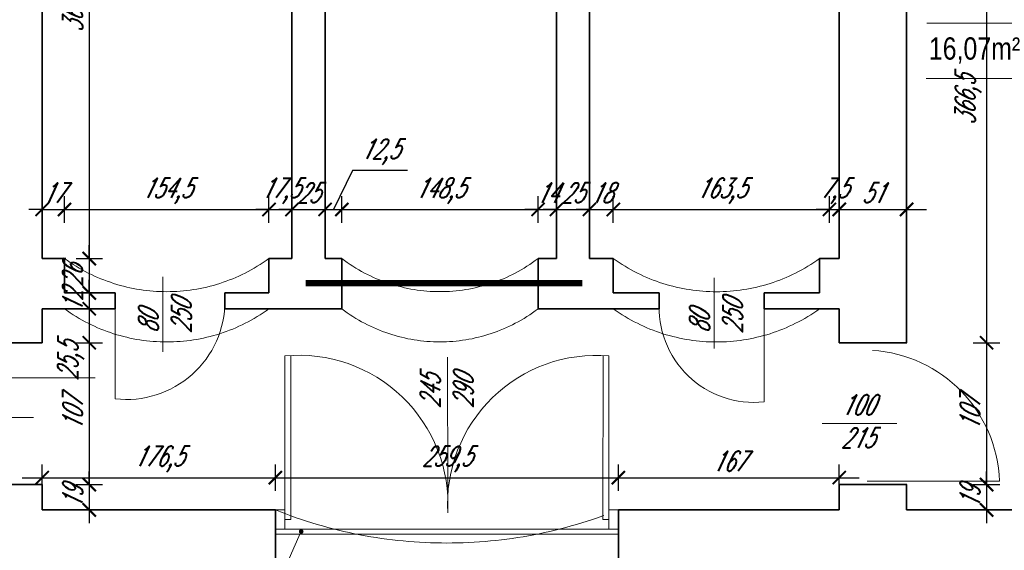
# Model space of a CAD drawing. Header units: millimetres. Extents: x 402 to 79005, y -7782 to 89952.
# Tile 229 of 256: x 24590 to 25335, y 36707 to 37108. Entities that reach past the tile are written whole.
import ezdxf

# ---------------------------------------------------------------- set-up
doc = ezdxf.new("R2010")
doc.units = ezdxf.units.MM
doc.header["$LTSCALE"] = 10
doc.linetypes.add('ACAD_ISO12W100', pattern=[21, 12, -3, 0, -3, 0, -3])
doc.linetypes.add('DASHED', pattern=[19.05, 12.7, -6.35])
doc.layers.get('0').update_dxf_attribs({"lineweight": 0})
doc.layers.get('Defpoints').update_dxf_attribs({"color": 253})
for name, color, linetype, lineweight in [('01 parter - ściany', 253, 'Continuous', 35), ('03_drzwi', 253, 'Continuous', 15), ('04-2_nad', 253, 'DASHED', 5), ('05-01_wymiary', 253, 'Continuous', 5), ('05-03_opis', 253, 'Continuous', 5)]:
    doc.layers.add(name, color=color, linetype=linetype, lineweight=lineweight)
doc.styles.add('ariel', font='ARIAL.TTF', dxfattribs={"width": 0.8})
doc.styles.add('ariel_wym', font='simplex.shx', dxfattribs={"width": 0.65, "oblique": 25})
doc.dimstyles.new('ariel 50 wnętrze', dxfattribs={"dimtxt": 15, "dimasz": 10, "dimexe": 10, "dimexo": 0, "dimgap": 5, "dimtad": 1, "dimdec": 1, "dimrnd": 0.5, "dimtxsty": 'ariel_wym', "dimblk": 'ARCHTICK', "dimcen": 2.5, "dimdle": 15, "dimazin": 0, "dimtfac": 1, "dimtdec": 1, "dimtix": 1, "dimtmove": 0, "dimatfit": 3, "dimldrblk": 'DOT', "dimfxl": 0, "dimarcsym": 0})

# ---------------------------------------------------------------- blocks, each defined once
blk = doc.blocks.new('_ArchTick')
at = {"color": 0, "linetype": 'ByBlock', "const_width": 0.15}
blk.add_lwpolyline([(-0.5, -0.5), (0.5, 0.5)], dxfattribs=at)
blk = doc.blocks.new('*D845')
at = {"layer": '05-01_wymiary', "color": 0, "lineweight": -2}
for p, q in [((24642.88, 37309.05), (24642.88, 36912.05)), ((24632.88, 37294.05), (24652.88, 37294.05)), ((24632.88, 36927.05), (24652.88, 36927.05))]:
    blk.add_line(p, q, dxfattribs=at)
at = {"layer": 'Defpoints', "color": 0}
for p in [(24607.21, 37294.05), (24607.21, 36927.05), (24642.88, 36927.05)]:
    blk.add_point(p, dxfattribs=at)
at = {"layer": '05-01_wymiary', "color": 0, "lineweight": -2, "xscale": 10, "yscale": 10, "zscale": 10}
for p, rotation in [((24642.88, 37294.05), 90), ((24642.88, 36927.05), 270)]:
    blk.add_blockref('_ArchTick', p, dxfattribs=dict(at, rotation=rotation))
at = {"layer": '05-01_wymiary', "color": 0, "insert": (24630.38, 37110.55), "char_height": 15, "attachment_point": 5, "rotation": 90, "style": 'ariel_wym'}
blk.add_mtext('367', dxfattribs=at)
blk = doc.blocks.new('_Dot')
at = {"color": 0, "linetype": 'ByBlock', "lineweight": -2}
blk.add_line((-0.5, 0), (-1, 0), dxfattribs=at)
at = {"color": 0, "linetype": 'ByBlock', "const_width": 0.5}
blk.add_lwpolyline([(-0.25, 0, 1), (0.25, 0, 1)], format="xyb", close=True, dxfattribs=at)
blk = doc.blocks.new('*D846')
at = {"layer": '05-01_wymiary', "color": 0, "lineweight": -2}
for p, q in [((24642.88, 36927.05), (24642.88, 36937.05)), ((24632.88, 36927.05), (24652.88, 36927.05)), ((24642.88, 36927.05), (24642.88, 36901.05)), ((24632.88, 36901.05), (24652.88, 36901.05)), ((24642.88, 36901.05), (24642.88, 36891.05))]:
    blk.add_line(p, q, dxfattribs=at)
at = {"layer": 'Defpoints', "color": 0}
for p in [(24607.21, 36927.05), (24624.15, 36901.05), (24642.88, 36901.05)]:
    blk.add_point(p, dxfattribs=at)
at = {"layer": '05-01_wymiary', "color": 0, "lineweight": -2, "xscale": 10, "yscale": 10, "zscale": 10}
for p, rotation in [((24642.88, 36927.05), 270), ((24642.88, 36901.05), 90)]:
    blk.add_blockref('_ArchTick', p, dxfattribs=dict(at, rotation=rotation))
at = {"layer": '05-01_wymiary', "color": 0, "insert": (24630.38, 36914.05), "char_height": 15, "attachment_point": 5, "rotation": 90, "style": 'ariel_wym'}
blk.add_mtext('26', dxfattribs=at)
blk = doc.blocks.new('*D847')
at = {"layer": '05-01_wymiary', "color": 0, "lineweight": -2}
for p, q in [((24642.88, 36901.05), (24642.88, 36911.05)), ((24632.88, 36901.05), (24652.88, 36901.05)), ((24642.88, 36901.05), (24642.88, 36889.05)), ((24632.88, 36889.05), (24652.88, 36889.05)), ((24642.88, 36889.05), (24642.88, 36879.05))]:
    blk.add_line(p, q, dxfattribs=at)
at = {"layer": 'Defpoints', "color": 0}
for p in [(24624.15, 36901.05), (24607.21, 36889.05), (24642.88, 36889.05)]:
    blk.add_point(p, dxfattribs=at)
at = {"layer": '05-01_wymiary', "color": 0, "lineweight": -2, "xscale": 10, "yscale": 10, "zscale": 10}
for p, rotation in [((24642.88, 36901.05), 270), ((24642.88, 36889.05), 90)]:
    blk.add_blockref('_ArchTick', p, dxfattribs=dict(at, rotation=rotation))
at = {"layer": '05-01_wymiary', "color": 0, "insert": (24630.38, 36895.05), "char_height": 15, "attachment_point": 5, "rotation": 90, "style": 'ariel_wym'}
blk.add_mtext('12', dxfattribs=at)
blk = doc.blocks.new('*D848')
at = {"layer": '05-01_wymiary', "color": 0, "lineweight": -2}
for p, q in [((24642.88, 36904.05), (24642.88, 36848.4)), ((24632.88, 36889.05), (24652.88, 36889.05)), ((24632.88, 36863.4), (24652.88, 36863.4))]:
    blk.add_line(p, q, dxfattribs=at)
at = {"layer": 'Defpoints', "color": 0}
for p in [(24607.21, 36889.05), (24607.21, 36863.4), (24642.88, 36863.4)]:
    blk.add_point(p, dxfattribs=at)
at = {"layer": '05-01_wymiary', "color": 0, "lineweight": -2, "xscale": 10, "yscale": 10, "zscale": 10}
for p, rotation in [((24642.88, 36889.05), 90), ((24642.88, 36863.4), 270)]:
    blk.add_blockref('_ArchTick', p, dxfattribs=dict(at, rotation=rotation))
at = {"layer": '05-01_wymiary', "color": 0, "insert": (24628.96, 36849.48), "char_height": 15, "attachment_point": 5, "rotation": 90, "style": 'ariel_wym'}
blk.add_mtext('25,5', dxfattribs=at)
blk = doc.blocks.new('*D849')
at = {"layer": '05-01_wymiary', "color": 0, "lineweight": -2}
for p, q in [((24642.88, 36878.4), (24642.88, 36741.22)), ((24632.88, 36863.4), (24652.88, 36863.4)), ((24632.88, 36756.22), (24652.88, 36756.22))]:
    blk.add_line(p, q, dxfattribs=at)
at = {"layer": 'Defpoints', "color": 0}
for p in [(24607.21, 36863.4), (24607.21, 36756.22), (24642.88, 36756.22)]:
    blk.add_point(p, dxfattribs=at)
at = {"layer": '05-01_wymiary', "color": 0, "lineweight": -2, "xscale": 10, "yscale": 10, "zscale": 10}
for p, rotation in [((24642.88, 36863.4), 90), ((24642.88, 36756.22), 270)]:
    blk.add_blockref('_ArchTick', p, dxfattribs=dict(at, rotation=rotation))
at = {"layer": '05-01_wymiary', "color": 0, "insert": (24630.38, 36809.81), "char_height": 15, "attachment_point": 5, "rotation": 90, "style": 'ariel_wym'}
blk.add_mtext('107', dxfattribs=at)
blk = doc.blocks.new('*D850')
at = {"layer": '05-01_wymiary', "color": 0, "lineweight": -2}
for p, q in [((24642.88, 36756.22), (24642.88, 36766.22)), ((24632.88, 36756.22), (24652.88, 36756.22)), ((24642.88, 36756.22), (24642.88, 36737.05)), ((24632.88, 36737.05), (24652.88, 36737.05)), ((24642.88, 36737.05), (24642.88, 36727.05))]:
    blk.add_line(p, q, dxfattribs=at)
at = {"layer": 'Defpoints', "color": 0}
for p in [(24607.21, 36756.22), (24607.21, 36737.05), (24642.88, 36737.05)]:
    blk.add_point(p, dxfattribs=at)
at = {"layer": '05-01_wymiary', "color": 0, "lineweight": -2, "xscale": 10, "yscale": 10, "zscale": 10}
for p, rotation in [((24642.88, 36756.22), 270), ((24642.88, 36737.05), 90)]:
    blk.add_blockref('_ArchTick', p, dxfattribs=dict(at, rotation=rotation))
at = {"layer": '05-01_wymiary', "color": 0, "insert": (24630.38, 36746.64), "char_height": 15, "attachment_point": 5, "rotation": 90, "style": 'ariel_wym'}
blk.add_mtext('19', dxfattribs=at)
blk = doc.blocks.new('*D851')
at = {"layer": '05-01_wymiary', "color": 0, "lineweight": -2}
for p, q in [((24607.21, 36954.16), (24607.21, 36974.16)), ((24624.15, 36954.16), (24624.15, 36974.16)), ((24607.21, 36964.16), (24597.21, 36964.16)), ((24607.21, 36964.16), (24624.15, 36964.16)), ((24624.15, 36964.16), (24634.15, 36964.16))]:
    blk.add_line(p, q, dxfattribs=at)
at = {"layer": 'Defpoints', "color": 0}
for p in [(24624.15, 36964.16), (24607.21, 36927.05), (24624.15, 36927.05)]:
    blk.add_point(p, dxfattribs=at)
at = {"layer": '05-01_wymiary', "color": 0, "lineweight": -2, "xscale": 10, "yscale": 10, "zscale": 10}
blk.add_blockref('_ArchTick', (24607.21, 36964.16), dxfattribs=at)
at = {"layer": '05-01_wymiary', "color": 0, "lineweight": -2, "xscale": 10, "yscale": 10, "zscale": 10, "rotation": 180}
blk.add_blockref('_ArchTick', (24624.15, 36964.16), dxfattribs=at)
at = {"layer": '05-01_wymiary', "color": 0, "insert": (24615.68, 36976.66), "char_height": 15, "attachment_point": 5, "style": 'ariel_wym'}
blk.add_mtext('17', dxfattribs=at)
blk = doc.blocks.new('*D852')
at = {"layer": '05-01_wymiary', "color": 0, "lineweight": -2}
for p, q in [((24624.15, 36954.16), (24624.15, 36974.16)), ((24778.82, 36954.16), (24778.82, 36974.16)), ((24609.15, 36964.16), (24793.82, 36964.16))]:
    blk.add_line(p, q, dxfattribs=at)
at = {"layer": 'Defpoints', "color": 0}
for p in [(24778.82, 36964.16), (24624.15, 36927.05), (24778.82, 36927.05)]:
    blk.add_point(p, dxfattribs=at)
at = {"layer": '05-01_wymiary', "color": 0, "lineweight": -2, "xscale": 10, "yscale": 10, "zscale": 10, "rotation": 180}
blk.add_blockref('_ArchTick', (24624.15, 36964.16), dxfattribs=at)
at = {"layer": '05-01_wymiary', "color": 0, "lineweight": -2, "xscale": 10, "yscale": 10, "zscale": 10}
blk.add_blockref('_ArchTick', (24778.82, 36964.16), dxfattribs=at)
at = {"layer": '05-01_wymiary', "color": 0, "insert": (24701.48, 36978.09), "char_height": 15, "attachment_point": 5, "style": 'ariel_wym'}
blk.add_mtext('154,5', dxfattribs=at)
blk = doc.blocks.new('*D853')
at = {"layer": '05-01_wymiary', "color": 0, "lineweight": -2}
for p, q in [((24778.82, 36954.16), (24778.82, 36974.16)), ((24796.21, 36954.16), (24796.21, 36974.16)), ((24778.82, 36964.16), (24768.82, 36964.16)), ((24778.82, 36964.16), (24796.21, 36964.16)), ((24796.21, 36964.16), (24806.21, 36964.16))]:
    blk.add_line(p, q, dxfattribs=at)
at = {"layer": 'Defpoints', "color": 0}
for p in [(24796.21, 36964.16), (24778.82, 36927.05), (24796.21, 36927.05)]:
    blk.add_point(p, dxfattribs=at)
at = {"layer": '05-01_wymiary', "color": 0, "lineweight": -2, "xscale": 10, "yscale": 10, "zscale": 10}
blk.add_blockref('_ArchTick', (24778.82, 36964.16), dxfattribs=at)
at = {"layer": '05-01_wymiary', "color": 0, "lineweight": -2, "xscale": 10, "yscale": 10, "zscale": 10, "rotation": 180}
blk.add_blockref('_ArchTick', (24796.21, 36964.16), dxfattribs=at)
at = {"layer": '05-01_wymiary', "color": 0, "insert": (24787.51, 36978.09), "char_height": 15, "attachment_point": 5, "style": 'ariel_wym'}
blk.add_mtext('17,5', dxfattribs=at)
blk = doc.blocks.new('*D854')
at = {"layer": '05-01_wymiary', "color": 0, "lineweight": -2}
for p, q in [((24796.21, 36954.16), (24796.21, 36974.16)), ((24821.21, 36954.16), (24821.21, 36974.16)), ((24796.21, 36964.16), (24786.21, 36964.16)), ((24796.21, 36964.16), (24821.21, 36964.16)), ((24821.21, 36964.16), (24831.21, 36964.16))]:
    blk.add_line(p, q, dxfattribs=at)
at = {"layer": 'Defpoints', "color": 0}
for p in [(24821.21, 36964.16), (24796.21, 36927.05), (24821.21, 36927.05)]:
    blk.add_point(p, dxfattribs=at)
at = {"layer": '05-01_wymiary', "color": 0, "lineweight": -2, "xscale": 10, "yscale": 10, "zscale": 10}
blk.add_blockref('_ArchTick', (24796.21, 36964.16), dxfattribs=at)
at = {"layer": '05-01_wymiary', "color": 0, "lineweight": -2, "xscale": 10, "yscale": 10, "zscale": 10, "rotation": 180}
blk.add_blockref('_ArchTick', (24821.21, 36964.16), dxfattribs=at)
at = {"layer": '05-01_wymiary', "color": 0, "insert": (24808.71, 36976.66), "char_height": 15, "attachment_point": 5, "style": 'ariel_wym'}
blk.add_mtext('25', dxfattribs=at)
blk = doc.blocks.new('*D855')
at = {"layer": '05-01_wymiary', "color": 0, "lineweight": -2}
for p, q in [((24842.03, 36993.66), (24827.57, 36964.16)), ((24883.63, 36993.66), (24842.03, 36993.66)), ((24821.21, 36954.16), (24821.21, 36974.16)), ((24833.93, 36954.16), (24833.93, 36974.16)), ((24806.21, 36964.16), (24848.93, 36964.16))]:
    blk.add_line(p, q, dxfattribs=at)
at = {"layer": 'Defpoints', "color": 0}
for p in [(24833.93, 36964.16), (24821.21, 36927.05), (24833.93, 36927.05)]:
    blk.add_point(p, dxfattribs=at)
at = {"layer": '05-01_wymiary', "color": 0, "lineweight": -2, "xscale": 10, "yscale": 10, "zscale": 10, "rotation": 180}
blk.add_blockref('_ArchTick', (24821.21, 36964.16), dxfattribs=at)
at = {"layer": '05-01_wymiary', "color": 0, "lineweight": -2, "xscale": 10, "yscale": 10, "zscale": 10}
blk.add_blockref('_ArchTick', (24833.93, 36964.16), dxfattribs=at)
at = {"layer": '05-01_wymiary', "color": 0, "insert": (24862.83, 37007.59), "char_height": 15, "attachment_point": 5, "style": 'ariel_wym'}
blk.add_mtext('12,5', dxfattribs=at)
blk = doc.blocks.new('*D856')
at = {"layer": '05-01_wymiary', "color": 0, "lineweight": -2}
for p, q in [((24833.93, 36954.16), (24833.93, 36974.16)), ((24982.33, 36954.16), (24982.33, 36974.16)), ((24818.93, 36964.16), (24997.33, 36964.16))]:
    blk.add_line(p, q, dxfattribs=at)
at = {"layer": 'Defpoints', "color": 0}
for p in [(24982.33, 36964.16), (24833.93, 36927.05), (24982.33, 36927.05)]:
    blk.add_point(p, dxfattribs=at)
at = {"layer": '05-01_wymiary', "color": 0, "lineweight": -2, "xscale": 10, "yscale": 10, "zscale": 10, "rotation": 180}
blk.add_blockref('_ArchTick', (24833.93, 36964.16), dxfattribs=at)
at = {"layer": '05-01_wymiary', "color": 0, "lineweight": -2, "xscale": 10, "yscale": 10, "zscale": 10}
blk.add_blockref('_ArchTick', (24982.33, 36964.16), dxfattribs=at)
at = {"layer": '05-01_wymiary', "color": 0, "insert": (24908.13, 36978.09), "char_height": 15, "attachment_point": 5, "style": 'ariel_wym'}
blk.add_mtext('148,5', dxfattribs=at)
blk = doc.blocks.new('*D857')
at = {"layer": '05-01_wymiary', "color": 0, "lineweight": -2}
for p, q in [((24982.33, 36954.16), (24982.33, 36974.16)), ((24996.21, 36954.16), (24996.21, 36974.16)), ((24982.33, 36964.16), (24972.33, 36964.16)), ((24982.33, 36964.16), (24996.21, 36964.16)), ((24996.21, 36964.16), (25006.21, 36964.16))]:
    blk.add_line(p, q, dxfattribs=at)
at = {"layer": 'Defpoints', "color": 0}
for p in [(24996.21, 36964.16), (24982.33, 36927.05), (24996.21, 36927.05)]:
    blk.add_point(p, dxfattribs=at)
at = {"layer": '05-01_wymiary', "color": 0, "lineweight": -2, "xscale": 10, "yscale": 10, "zscale": 10}
blk.add_blockref('_ArchTick', (24982.33, 36964.16), dxfattribs=at)
at = {"layer": '05-01_wymiary', "color": 0, "lineweight": -2, "xscale": 10, "yscale": 10, "zscale": 10, "rotation": 180}
blk.add_blockref('_ArchTick', (24996.21, 36964.16), dxfattribs=at)
at = {"layer": '05-01_wymiary', "color": 0, "insert": (24989.27, 36976.66), "char_height": 15, "attachment_point": 5, "style": 'ariel_wym'}
blk.add_mtext('14', dxfattribs=at)
blk = doc.blocks.new('*D858')
at = {"layer": '05-01_wymiary', "color": 0, "lineweight": -2}
for p, q in [((24996.21, 36954.16), (24996.21, 36974.16)), ((25021.21, 36954.16), (25021.21, 36974.16)), ((24996.21, 36964.16), (24986.21, 36964.16)), ((24996.21, 36964.16), (25021.21, 36964.16)), ((25021.21, 36964.16), (25031.21, 36964.16))]:
    blk.add_line(p, q, dxfattribs=at)
at = {"layer": 'Defpoints', "color": 0}
for p in [(25021.21, 36964.16), (24996.21, 36927.05), (25021.21, 36927.05)]:
    blk.add_point(p, dxfattribs=at)
at = {"layer": '05-01_wymiary', "color": 0, "lineweight": -2, "xscale": 10, "yscale": 10, "zscale": 10}
blk.add_blockref('_ArchTick', (24996.21, 36964.16), dxfattribs=at)
at = {"layer": '05-01_wymiary', "color": 0, "lineweight": -2, "xscale": 10, "yscale": 10, "zscale": 10, "rotation": 180}
blk.add_blockref('_ArchTick', (25021.21, 36964.16), dxfattribs=at)
at = {"layer": '05-01_wymiary', "color": 0, "insert": (25008.71, 36976.66), "char_height": 15, "attachment_point": 5, "style": 'ariel_wym'}
blk.add_mtext('25', dxfattribs=at)
blk = doc.blocks.new('*D859')
at = {"layer": '05-01_wymiary', "color": 0, "lineweight": -2}
for p, q in [((25021.21, 36954.16), (25021.21, 36974.16)), ((25039.31, 36954.16), (25039.31, 36974.16)), ((25021.21, 36964.16), (25011.21, 36964.16)), ((25021.21, 36964.16), (25039.31, 36964.16)), ((25039.31, 36964.16), (25049.31, 36964.16))]:
    blk.add_line(p, q, dxfattribs=at)
at = {"layer": 'Defpoints', "color": 0}
for p in [(25039.31, 36964.16), (25021.21, 36927.05), (25039.31, 36927.05)]:
    blk.add_point(p, dxfattribs=at)
at = {"layer": '05-01_wymiary', "color": 0, "lineweight": -2, "xscale": 10, "yscale": 10, "zscale": 10}
blk.add_blockref('_ArchTick', (25021.21, 36964.16), dxfattribs=at)
at = {"layer": '05-01_wymiary', "color": 0, "lineweight": -2, "xscale": 10, "yscale": 10, "zscale": 10, "rotation": 180}
blk.add_blockref('_ArchTick', (25039.31, 36964.16), dxfattribs=at)
at = {"layer": '05-01_wymiary', "color": 0, "insert": (25030.26, 36976.66), "char_height": 15, "attachment_point": 5, "style": 'ariel_wym'}
blk.add_mtext('18', dxfattribs=at)
blk = doc.blocks.new('*D860')
at = {"layer": '05-01_wymiary', "color": 0, "lineweight": -2}
for p, q in [((25039.31, 36954.16), (25039.31, 36974.16)), ((25202.77, 36954.16), (25202.77, 36974.16)), ((25024.31, 36964.16), (25217.77, 36964.16))]:
    blk.add_line(p, q, dxfattribs=at)
at = {"layer": 'Defpoints', "color": 0}
for p in [(25202.77, 36964.16), (25039.31, 36927.05), (25202.77, 36927.05)]:
    blk.add_point(p, dxfattribs=at)
at = {"layer": '05-01_wymiary', "color": 0, "lineweight": -2, "xscale": 10, "yscale": 10, "zscale": 10, "rotation": 180}
blk.add_blockref('_ArchTick', (25039.31, 36964.16), dxfattribs=at)
at = {"layer": '05-01_wymiary', "color": 0, "lineweight": -2, "xscale": 10, "yscale": 10, "zscale": 10}
blk.add_blockref('_ArchTick', (25202.77, 36964.16), dxfattribs=at)
at = {"layer": '05-01_wymiary', "color": 0, "insert": (25121.04, 36978.09), "char_height": 15, "attachment_point": 5, "style": 'ariel_wym'}
blk.add_mtext('163,5', dxfattribs=at)
blk = doc.blocks.new('*D861')
at = {"layer": '05-01_wymiary', "color": 0, "lineweight": -2}
for p, q in [((25202.77, 36954.16), (25202.77, 36974.16)), ((25210.21, 36954.16), (25210.21, 36974.16)), ((25202.77, 36964.16), (25192.77, 36964.16)), ((25202.77, 36964.16), (25210.21, 36964.16)), ((25210.21, 36964.16), (25220.21, 36964.16))]:
    blk.add_line(p, q, dxfattribs=at)
at = {"layer": 'Defpoints', "color": 0}
for p in [(25210.21, 36964.16), (25202.77, 36927.05), (25210.21, 36927.05)]:
    blk.add_point(p, dxfattribs=at)
at = {"layer": '05-01_wymiary', "color": 0, "lineweight": -2, "xscale": 10, "yscale": 10, "zscale": 10}
blk.add_blockref('_ArchTick', (25202.77, 36964.16), dxfattribs=at)
at = {"layer": '05-01_wymiary', "color": 0, "lineweight": -2, "xscale": 10, "yscale": 10, "zscale": 10, "rotation": 180}
blk.add_blockref('_ArchTick', (25210.21, 36964.16), dxfattribs=at)
at = {"layer": '05-01_wymiary', "color": 0, "insert": (25206.49, 36978.09), "char_height": 15, "attachment_point": 5, "style": 'ariel_wym'}
blk.add_mtext('7,5', dxfattribs=at)
blk = doc.blocks.new('*D862')
at = {"layer": '05-01_wymiary', "color": 0, "lineweight": -2}
for p, q in [((25210.21, 36954.16), (25210.21, 36974.16)), ((25261.13, 36954.16), (25261.13, 36974.16)), ((25195.21, 36964.16), (25276.13, 36964.16))]:
    blk.add_line(p, q, dxfattribs=at)
at = {"layer": 'Defpoints', "color": 0}
for p in [(25261.13, 36964.16), (25261.13, 36933.65), (25210.21, 36927.05)]:
    blk.add_point(p, dxfattribs=at)
at = {"layer": '05-01_wymiary', "color": 0, "lineweight": -2, "xscale": 10, "yscale": 10, "zscale": 10, "rotation": 180}
blk.add_blockref('_ArchTick', (25210.21, 36964.16), dxfattribs=at)
at = {"layer": '05-01_wymiary', "color": 0, "lineweight": -2, "xscale": 10, "yscale": 10, "zscale": 10}
blk.add_blockref('_ArchTick', (25261.13, 36964.16), dxfattribs=at)
at = {"layer": '05-01_wymiary', "color": 0, "insert": (25235.67, 36976.66), "char_height": 15, "attachment_point": 5, "style": 'ariel_wym'}
blk.add_mtext('51', dxfattribs=at)
blk = doc.blocks.new('*D864')
at = {"layer": '05-01_wymiary', "color": 0, "lineweight": -2}
for p, q in [((25321.64, 37245.05), (25321.64, 36848.4)), ((25311.64, 37230.05), (25331.64, 37230.05)), ((25311.64, 36863.4), (25331.64, 36863.4))]:
    blk.add_line(p, q, dxfattribs=at)
at = {"layer": 'Defpoints', "color": 0}
for p in [(25261.2, 37230.05), (25261.12, 36863.4), (25321.64, 36863.4)]:
    blk.add_point(p, dxfattribs=at)
at = {"layer": '05-01_wymiary', "color": 0, "lineweight": -2, "xscale": 10, "yscale": 10, "zscale": 10}
for p, rotation in [((25321.64, 37230.05), 90), ((25321.64, 36863.4), 270)]:
    blk.add_blockref('_ArchTick', p, dxfattribs=dict(at, rotation=rotation))
at = {"layer": '05-01_wymiary', "color": 0, "insert": (25307.71, 37046.72), "char_height": 15, "attachment_point": 5, "rotation": 90, "style": 'ariel_wym'}
blk.add_mtext('366,5', dxfattribs=at)
blk = doc.blocks.new('*D865')
at = {"layer": '05-01_wymiary', "color": 0, "lineweight": -2}
for p, q in [((25321.64, 36878.4), (25321.64, 36741.22)), ((25311.64, 36863.4), (25331.64, 36863.4)), ((25311.64, 36756.22), (25331.64, 36756.22))]:
    blk.add_line(p, q, dxfattribs=at)
at = {"layer": 'Defpoints', "color": 0}
for p in [(25261.12, 36863.4), (25261.28, 36756.22), (25321.64, 36756.22)]:
    blk.add_point(p, dxfattribs=at)
at = {"layer": '05-01_wymiary', "color": 0, "lineweight": -2, "xscale": 10, "yscale": 10, "zscale": 10}
for p, rotation in [((25321.64, 36863.4), 90), ((25321.64, 36756.22), 270)]:
    blk.add_blockref('_ArchTick', p, dxfattribs=dict(at, rotation=rotation))
at = {"layer": '05-01_wymiary', "color": 0, "insert": (25309.14, 36809.81), "char_height": 15, "attachment_point": 5, "rotation": 90, "style": 'ariel_wym'}
blk.add_mtext('107', dxfattribs=at)
blk = doc.blocks.new('*D866')
at = {"layer": '05-01_wymiary', "color": 0, "lineweight": -2}
for p, q in [((25321.64, 36756.22), (25321.64, 36766.22)), ((25311.64, 36756.22), (25331.64, 36756.22)), ((25321.64, 36756.22), (25321.64, 36737.05)), ((25311.64, 36737.05), (25331.64, 36737.05)), ((25321.64, 36737.05), (25321.64, 36727.05))]:
    blk.add_line(p, q, dxfattribs=at)
at = {"layer": 'Defpoints', "color": 0}
for p in [(25261.28, 36756.22), (25261.09, 36737.05), (25321.64, 36737.05)]:
    blk.add_point(p, dxfattribs=at)
at = {"layer": '05-01_wymiary', "color": 0, "lineweight": -2, "xscale": 10, "yscale": 10, "zscale": 10}
for p, rotation in [((25321.64, 36756.22), 270), ((25321.64, 36737.05), 90)]:
    blk.add_blockref('_ArchTick', p, dxfattribs=dict(at, rotation=rotation))
at = {"layer": '05-01_wymiary', "color": 0, "insert": (25309.14, 36746.64), "char_height": 15, "attachment_point": 5, "rotation": 90, "style": 'ariel_wym'}
blk.add_mtext('19', dxfattribs=at)
blk = doc.blocks.new('*D360')
at = {"layer": '05-01_wymiary', "color": 0, "lineweight": -2}
for p, q in [((24607.21, 36751.43), (24607.21, 36771.43)), ((24783.65, 36751.43), (24783.65, 36771.43)), ((24592.21, 36761.43), (24798.65, 36761.43))]:
    blk.add_line(p, q, dxfattribs=at)
at = {"layer": 'Defpoints', "color": 0}
for p in [(24783.65, 36761.43), (24607.21, 36737.05), (24783.65, 36737.05)]:
    blk.add_point(p, dxfattribs=at)
at = {"layer": '05-01_wymiary', "color": 0, "lineweight": -2, "xscale": 10, "yscale": 10, "zscale": 10, "rotation": 180}
blk.add_blockref('_ArchTick', (24607.21, 36761.43), dxfattribs=at)
at = {"layer": '05-01_wymiary', "color": 0, "lineweight": -2, "xscale": 10, "yscale": 10, "zscale": 10}
blk.add_blockref('_ArchTick', (24783.65, 36761.43), dxfattribs=at)
at = {"layer": '05-01_wymiary', "color": 0, "insert": (24695.43, 36775.36), "char_height": 15, "attachment_point": 5, "style": 'ariel_wym'}
blk.add_mtext('176,5', dxfattribs=at)
blk = doc.blocks.new('*D361')
at = {"layer": '05-01_wymiary', "color": 0, "lineweight": -2}
for p, q in [((24783.65, 36751.43), (24783.65, 36771.43)), ((25043.12, 36751.43), (25043.12, 36771.43)), ((24768.65, 36761.43), (25058.12, 36761.43))]:
    blk.add_line(p, q, dxfattribs=at)
at = {"layer": 'Defpoints', "color": 0}
for p in [(25043.12, 36761.43), (24783.65, 36737.05), (25043.12, 36737.05)]:
    blk.add_point(p, dxfattribs=at)
at = {"layer": '05-01_wymiary', "color": 0, "lineweight": -2, "xscale": 10, "yscale": 10, "zscale": 10, "rotation": 180}
blk.add_blockref('_ArchTick', (24783.65, 36761.43), dxfattribs=at)
at = {"layer": '05-01_wymiary', "color": 0, "lineweight": -2, "xscale": 10, "yscale": 10, "zscale": 10}
blk.add_blockref('_ArchTick', (25043.12, 36761.43), dxfattribs=at)
at = {"layer": '05-01_wymiary', "color": 0, "insert": (24913.39, 36775.36), "char_height": 15, "attachment_point": 5, "style": 'ariel_wym'}
blk.add_mtext('259,5', dxfattribs=at)
blk = doc.blocks.new('*D362')
at = {"layer": '05-01_wymiary', "color": 0, "lineweight": -2}
for p, q in [((25043.12, 36751.43), (25043.12, 36771.43)), ((25210.21, 36751.43), (25210.21, 36771.43)), ((25028.12, 36761.43), (25225.21, 36761.43))]:
    blk.add_line(p, q, dxfattribs=at)
at = {"layer": 'Defpoints', "color": 0}
for p in [(25210.21, 36761.43), (25043.12, 36737.05), (25210.21, 36737.05)]:
    blk.add_point(p, dxfattribs=at)
at = {"layer": '05-01_wymiary', "color": 0, "lineweight": -2, "xscale": 10, "yscale": 10, "zscale": 10, "rotation": 180}
blk.add_blockref('_ArchTick', (25043.12, 36761.43), dxfattribs=at)
at = {"layer": '05-01_wymiary', "color": 0, "lineweight": -2, "xscale": 10, "yscale": 10, "zscale": 10}
blk.add_blockref('_ArchTick', (25210.21, 36761.43), dxfattribs=at)
at = {"layer": '05-01_wymiary', "color": 0, "insert": (25126.67, 36773.93), "char_height": 15, "attachment_point": 5, "style": 'ariel_wym'}
blk.add_mtext('167', dxfattribs=at)

msp = doc.modelspace()

# ---------------------------------------------------------------- hatches: boundary and pattern name
at = {"layer": '03_drzwi'}
h = msp.add_hatch(color=256, dxfattribs=at)
edge = h.paths.add_edge_path()
edge.add_arc((24803.193, 36720.706), 1.773, 0, 360)

# ---------------------------------------------------------------- linework, layer by layer
at = {"layer": '01 parter - ściany'}
for p, q in [((24821.213, 37320.047), (24821.213, 36927.047)), ((24996.21, 37320.1), (24996.21, 36927.047)), ((24607.213, 37294.047), (24607.213, 36927.047)), ((24796.213, 37294.047), (24796.213, 36927.047)), ((25021.21, 37294.047), (25021.21, 36927.047)), ((25210.21, 37294.047), (25210.21, 36927.047)), ((25261.196, 37230.047), (25261.117, 36863.396)), ((24624.146, 36927.047), (24607.213, 36927.047)), ((24624.146, 36927.047), (24624.146, 36901.047)), ((24778.817, 36927.047), (24778.817, 36901.047)), ((24796.213, 36927.047), (24778.817, 36927.047)), ((24833.933, 36927.047), (24821.213, 36927.047)), ((24833.933, 36927.047), (24833.933, 36889.047)), ((24996.21, 36927.047), (24982.329, 36927.047)), ((24982.329, 36927.047), (24982.329, 36889.047)), ((25039.311, 36927.047), (25021.21, 36927.047)), ((25039.311, 36927.047), (25039.311, 36901.047)), ((25210.21, 36927.047), (25195.337, 36927.047)), ((25195.337, 36927.047), (25195.337, 36901.047)), ((24662.424, 36901.047), (24624.146, 36901.047)), ((24662.424, 36889.047), (24662.424, 36901.047)), ((24745.536, 36889.047), (24745.536, 36901.047)), ((24745.536, 36901.047), (24778.817, 36901.047)), ((25073.946, 36901.047), (25039.311, 36901.047)), ((25073.946, 36889.047), (25073.946, 36901.047)), ((25153.355, 36889.047), (25153.355, 36901.047)), ((25153.355, 36901.047), (25195.337, 36901.047)), ((24607.213, 36889.047), (24607.213, 36863.396)), ((24624.146, 36889.047), (24607.213, 36889.047)), ((24624.146, 36889.047), (24662.424, 36889.047)), ((24745.536, 36889.047), (24778.817, 36889.047)), ((24833.933, 36889.047), (24778.817, 36889.047)), ((25039.311, 36889.047), (24982.329, 36889.047)), ((25039.311, 36889.047), (25074.113, 36889.047)), ((25153.355, 36889.047), (25195.337, 36889.047)), ((25210.21, 36889.047), (25195.337, 36889.047)), ((25210.21, 36889.047), (25210.21, 36863.396)), ((24556.213, 36863.396), (24607.213, 36863.396)), ((25210.21, 36863.396), (25261.28, 36863.396)), ((24556.213, 36756.225), (24607.213, 36756.225)), ((24607.213, 36756.225), (24607.213, 36737.047)), ((25210.21, 36756.225), (25210.21, 36737.047)), ((25210.21, 36756.225), (25261.28, 36756.225)), ((25261.094, 36756.225), (25261.09, 36737.047)), ((24783.653, 36737.047), (24607.213, 36737.047)), ((24783.653, 36686.047), (24783.653, 36737.047)), ((25210.21, 36737.047), (25043.124, 36737.047)), ((25043.124, 36686.047), (25043.124, 36737.047)), ((25587.21, 36737.047), (25261.09, 36737.047))]:
    msp.add_line(p, q, dxfattribs=at)
at = {"layer": '03_drzwi'}
for p, q in [((24698.619, 36856.435), (24698.64, 36913.233)), ((25115.612, 36859.163), (25115.632, 36912.456)), ((24662.476, 36821.047), (24662.424, 36901.047)), ((25153.355, 36818.709), (25153.355, 36898.709)), ((24790.925, 36729.775), (24790.925, 36853.399)), ((24795.288, 36729.775), (24795.242, 36853.677)), ((24914.043, 36747.584), (24913.952, 36852.527)), ((25031.489, 36729.827), (25031.536, 36853.73)), ((25035.852, 36729.827), (25035.852, 36853.451)), ((24600.754, 36806.802), (24532.114, 36806.823)), ((25253.78, 36802.345), (25197.266, 36802.365)), ((25331.369, 36758.846), (25231.369, 36758.846)), ((24790.925, 36737.047), (24783.653, 36737.047)), ((24790.925, 36722.503), (24790.925, 36737.047)), ((25035.852, 36722.555), (25035.852, 36737.099)), ((25035.852, 36737.099), (25043.124, 36737.099)), ((24795.288, 36729.775), (24790.925, 36729.775)), ((25031.489, 36729.827), (25035.852, 36729.827)), ((24803.269, 36720.956), (24770.945, 36647.753)), ((24783.653, 36722.503), (24790.925, 36722.503)), ((24783.653, 36722.503), (25043.124, 36722.503)), ((25043.124, 36722.555), (25035.852, 36722.555)), ((24783.653, 36718.846), (25043.124, 36718.846))]:
    msp.add_line(p, q, dxfattribs=at)
for centre, radius, start, end in [((24671.078, 36895.006), 74.458, 263.366383, 0.031142), ((25145.696, 36890.056), 71.756, 176.011784, 276.127633), ((25229.032, 36755.425), 102.394, 1.914182, 86.497285), ((24801.483, 36741.207), 112.74, 356.791613, 95.373853), ((25026.437, 36741.274), 112.572, 85.202382, 183.247331)]:
    msp.add_arc(centre, radius, start, end, dxfattribs=at)
at = {"layer": '04-2_nad', "ltscale": 2}
for centre, radius, start, end in [((24701.481, 37033.966), 131.957, 234.121435, 305.878565), ((24908.131, 37024.654), 122.607, 232.759008, 307.240992), ((25117.324, 37035.976), 133.984, 234.390585, 305.609415), ((24701.481, 36995.966), 131.957, 234.121435, 305.878565), ((24908.131, 36986.654), 122.607, 232.759008, 307.240992), ((25117.324, 36997.976), 133.984, 234.390585, 305.609415), ((24913.389, 37061.174), 349.127, 248.18567, 291.81433)]:
    msp.add_arc(centre, radius, start, end, dxfattribs=at)
at = {"layer": '05-03_opis'}
for p, q in [((25276.358, 37105.056), (25571.442, 37105.056)), ((25276.056, 37063.038), (25570.969, 37063.038)), ((24235.486, 36836.852), (24647.374, 36836.852))]:
    msp.add_line(p, q, dxfattribs=at)
at = {"layer": '05-03_opis', "linetype": 'ACAD_ISO12W100', "ltscale": 5, "const_width": 5}
msp.add_lwpolyline([(24806.463, 36908.437), (25015.741, 36908.437)], dxfattribs=at)

# ---------------------------------------------------------------- texts
at = {"layer": '03_drzwi', "style": 'ariel_wym'}
for s, insert, char_height, width, attachment_point, rotation in [('{\\H1.875x;80\\P250}', (24680.05, 36870.559), 8, 160.59049, 1, 89.991501), ('{\\H1.875x;80\\P250}', (25097.043, 36870.497), 8, 160.59049, 1, 89.991501), ('245\\P290', (24893.321, 36814.058), 15, 160.5905, 1, 90), ('100\\P215', (25211.631, 36784.042), 15, 160.59049, 7, 0.008499)]:
    msp.add_mtext(s, dxfattribs=dict(at, insert=insert, char_height=char_height, width=width, attachment_point=attachment_point, rotation=rotation))
at = {"layer": '05-03_opis', "insert": (25312.541, 37084.245), "char_height": 16.86485, "width": 78.4171, "attachment_point": 5, "style": 'ariel'}
msp.add_mtext('{\\fArial|b0|i0|c238|p34;16,07m²}', dxfattribs=at)

# ---------------------------------------------------------------- dimensions: what is measured, and where the dimension line sits
at = {"layer": '05-01_wymiary'}
for base, p1, p2, picture, middle in [((24642.884, 36927.047), (24607.213, 37294.047), (24607.213, 36927.047), '*D845', (24630.384, 37110.547)), ((25321.636, 36863.396), (25261.196, 37230.047), (25261.117, 36863.396), '*D864', (25307.707, 37046.721)), ((24642.884, 36901.047), (24607.213, 36927.047), (24624.146, 36901.047), '*D846', (24630.384, 36914.047)), ((24642.884, 36889.047), (24624.146, 36901.047), (24607.213, 36889.047), '*D847', (24630.384, 36895.047)), ((24642.884, 36756.225), (24607.213, 36863.396), (24607.213, 36756.225), '*D849', (24630.384, 36809.81)), ((25321.636, 36756.225), (25261.117, 36863.396), (25261.28, 36756.225), '*D865', (25309.136, 36809.81)), ((24642.884, 36737.047), (24607.213, 36756.225), (24607.213, 36737.047), '*D850', (24630.384, 36746.636)), ((25321.636, 36737.047), (25261.28, 36756.225), (25261.09, 36737.047), '*D866', (25309.136, 36746.636))]:
    dim = msp.add_linear_dim(base=base, p1=p1, p2=p2, angle=90, dimstyle='ariel 50 wnętrze', override={"dimtmove": 1}, dxfattribs=at)
    dim.commit()
    dim.dimension.update_dxf_attribs({"geometry": picture, "text_midpoint": middle})
dim = msp.add_linear_dim(base=(24833.933, 36964.165), p1=(24821.213, 36927.047), p2=(24833.933, 36927.047), dimstyle='ariel 50 wnętrze', override={"dimtmove": 1}, dxfattribs=at)
dim.commit()
dim.dimension.update_dxf_attribs({"geometry": '*D855', "text_midpoint": (24847.026, 36993.662), "dimtype": 160})
for base, p1, p2, picture, middle in [((24624.146, 36964.165), (24607.213, 36927.047), (24624.146, 36927.047), '*D851', (24615.679, 36976.665)), ((24783.653, 36761.433), (24607.213, 36737.047), (24783.653, 36737.047), '*D360', (24695.433, 36775.362))]:
    dim = msp.add_linear_dim(base=base, p1=p1, p2=p2, dimstyle='ariel 50 wnętrze', dxfattribs=at)
    dim.commit()
    dim.dimension.update_dxf_attribs({"geometry": picture, "text_midpoint": middle})
for base, p1, p2, picture, middle in [((24778.817, 36964.165), (24624.146, 36927.047), (24778.817, 36927.047), '*D852', (24701.481, 36978.093)), ((24796.213, 36964.165), (24778.817, 36927.047), (24796.213, 36927.047), '*D853', (24787.515, 36978.093)), ((24821.213, 36964.165), (24796.213, 36927.047), (24821.213, 36927.047), '*D854', (24808.713, 36976.665)), ((24982.329, 36964.165), (24833.933, 36927.047), (24982.329, 36927.047), '*D856', (24908.131, 36978.093)), ((24996.21, 36964.165), (24982.329, 36927.047), (24996.21, 36927.047), '*D857', (24989.269, 36976.665)), ((25021.21, 36964.165), (24996.21, 36927.047), (25021.21, 36927.047), '*D858', (25008.71, 36976.665)), ((25039.311, 36964.165), (25021.21, 36927.047), (25039.311, 36927.047), '*D859', (25030.26, 36976.665)), ((25202.773, 36964.165), (25039.311, 36927.047), (25202.773, 36927.047), '*D860', (25121.042, 36978.093)), ((25210.21, 36964.165), (25202.773, 36927.047), (25210.21, 36927.047), '*D861', (25206.491, 36978.093)), ((25261.132, 36964.165), (25210.21, 36927.047), (25261.132, 36933.647), '*D862', (25235.671, 36976.665)), ((25043.124, 36761.433), (24783.653, 36737.047), (25043.124, 36737.047), '*D361', (24913.389, 36775.362)), ((25210.21, 36761.433), (25043.124, 36737.047), (25210.21, 36737.047), '*D362', (25126.667, 36773.933))]:
    dim = msp.add_linear_dim(base=base, p1=p1, p2=p2, dimstyle='ariel 50 wnętrze', override={"dimtmove": 1}, dxfattribs=at)
    dim.commit()
    dim.dimension.update_dxf_attribs({"geometry": picture, "text_midpoint": middle})
dim = msp.add_linear_dim(base=(24642.884, 36863.396), p1=(24607.213, 36889.047), p2=(24607.213, 36863.396), angle=90, dimstyle='ariel 50 wnętrze', override={"dimtmove": 1}, dxfattribs=at)
dim.commit()
dim.dimension.update_dxf_attribs({"geometry": '*D848', "text_midpoint": (24642.884, 36849.484), "dimtype": 160})

doc.saveas('drawing.dxf')
